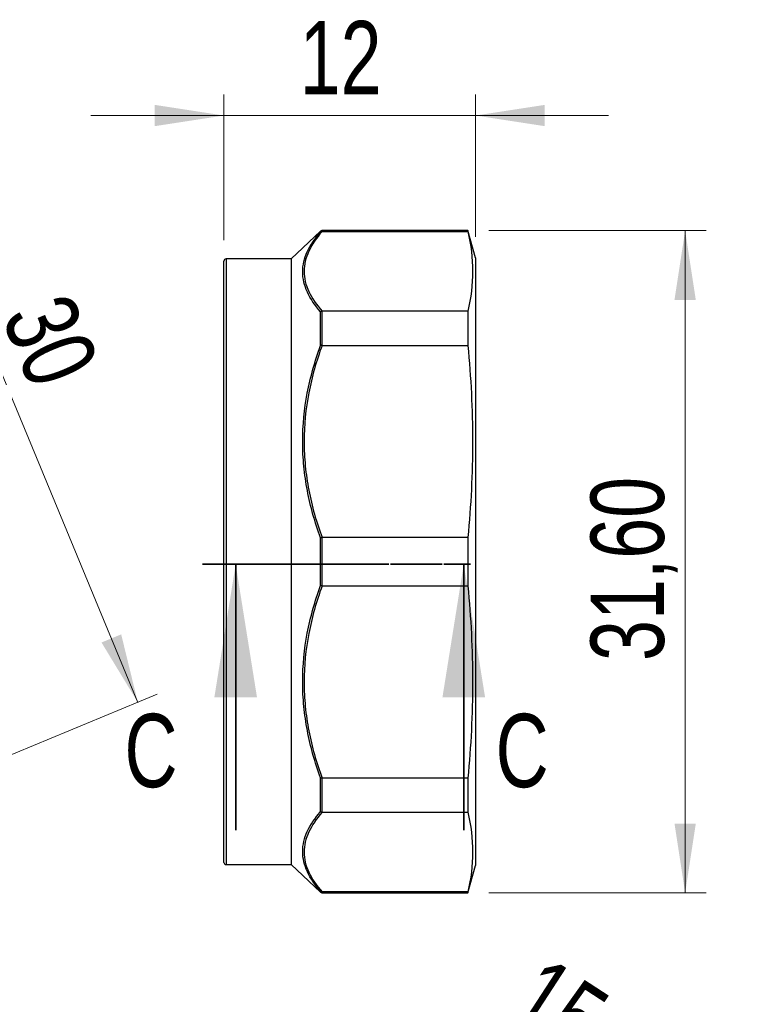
# Model space of a CAD drawing. Header units: millimetres. Extents: x 0 to 420, y 0 to 297.
# Tile 39 of 68: x 207 to 241, y 117 to 163. Entities that reach past the tile are written whole.
import ezdxf

# ---------------------------------------------------------------- set-up
doc = ezdxf.new("R2010")
doc.units = ezdxf.units.MM
doc.linetypes.add('PHANTOM', pattern=[12.7, 6.35, -1.27, 1.27, -1.27, 1.27, -1.27])
doc.styles.add('SLDTEXTSTYLE0', font='TXT', dxfattribs={"width": 0.75})
doc.dimstyles.new('SLDDIMSTYLE0', dxfattribs={"dimtxt": 3.5, "dimasz": 3.302, "dimexe": 0, "dimexo": 0.0625, "dimgap": 0.875, "dimtad": 1, "dimrnd": 1e-09, "dimzin": 12, "dimdsep": 46, "dimtxsty": 'SLDTEXTSTYLE0', "dimsah": 1, "dimcen": 0.09, "dimadec": 0, "dimazin": 3, "dimtfac": 1, "dimtmove": 0, "dimatfit": 0, "dimfxl": 0, "dimfrac": 2, "dimtolj": 1, "dimtzin": 12, "dimarcsym": 0})
doc.dimstyles.new('SLDDIMSTYLE1', dxfattribs={"dimtxt": 3.5, "dimasz": 3.302, "dimexe": 0, "dimexo": 0.0625, "dimgap": 0.875, "dimtad": 1, "dimrnd": 1e-09, "dimzin": 12, "dimdsep": 46, "dimtxsty": 'SLDTEXTSTYLE0', "dimsah": 1, "dimcen": 0.09, "dimadec": 0, "dimazin": 3, "dimtfac": 1, "dimtofl": 0, "dimtmove": 0, "dimatfit": 3, "dimfxl": 0, "dimfrac": 2, "dimtolj": 1, "dimtzin": 12, "dimarcsym": 0})
doc.dimstyles.new('SLDDIMSTYLE9', dxfattribs={"dimtxt": 3.5, "dimasz": 3.302, "dimexe": 0, "dimexo": 0.0625, "dimgap": 0.875, "dimtad": 1, "dimdec": 4, "dimzin": 12, "dimdsep": 46, "dimtxsty": 'SLDTEXTSTYLE0', "dimsah": 1, "dimcen": 0.09, "dimadec": 1, "dimazin": 3, "dimtfac": 1, "dimtofl": 0, "dimtmove": 0, "dimatfit": 3, "dimfxl": 0, "dimfrac": 2, "dimtolj": 1, "dimtzin": 12, "dimarcsym": 0})

# ---------------------------------------------------------------- blocks, each defined once
blk = doc.blocks.new('_D_56')
at = {"color": 7, "linetype": 'Continuous', "lineweight": 0}
for p, q in [((216.458, 152.975), (216.458, 159.919)), ((228.458, 153.125), (228.458, 159.919)), ((216.458, 158.919), (210.108, 158.919)), ((216.458, 158.919), (228.458, 158.919)), ((228.458, 158.919), (234.808, 158.919))]:
    blk.add_line(p, q, dxfattribs=at)
at = {"color": 7, "linetype": 'Continuous', "lineweight": 18}
for points in [[(216.458, 158.919), (213.156, 159.427), (213.156, 158.411)], [(228.458, 158.919), (231.76, 158.411), (231.76, 159.427)]]:
    blk.add_solid(points, dxfattribs=at)
at = {"color": 7, "linetype": 'Continuous', "lineweight": 18, "insert": (220.073, 163.43), "char_height": 3.5, "attachment_point": 1, "style": 'SLDTEXTSTYLE0'}
blk.add_mtext('12', dxfattribs=at)
blk = doc.blocks.new('_D_57')
at = {"color": 7, "linetype": 'Continuous', "lineweight": 0}
for p, q in [((229.094, 153.425), (239.458, 153.425)), ((238.458, 121.825), (238.458, 153.425)), ((229.094, 121.825), (239.458, 121.825))]:
    blk.add_line(p, q, dxfattribs=at)
at = {"color": 7, "linetype": 'Continuous', "lineweight": 18}
for points in [[(238.458, 153.425), (237.95, 150.123), (238.966, 150.123)], [(238.458, 121.825), (238.966, 125.127), (237.95, 125.127)]]:
    blk.add_solid(points, dxfattribs=at)
at = {"color": 7, "linetype": 'Continuous', "lineweight": 18, "insert": (233.946, 132.889), "char_height": 3.5, "attachment_point": 1, "rotation": 90, "style": 'SLDTEXTSTYLE0'}
blk.add_mtext('31,60', dxfattribs=at)
blk = doc.blocks.new('_D_66')
at = {"color": 7, "linetype": 'Continuous', "lineweight": 0}
for p, q in [((228.458, 104.767), (228.458, 114.748)), ((227.824, 106.03), (225.497, 114.341))]:
    blk.add_line(p, q, dxfattribs=at)
at = {"color": 7, "linetype": 'Continuous', "lineweight": 18}
for start, end in [(90, 105.642), (28.2844, 90), (105.642, 140.5912)]:
    blk.add_arc((228.458, 103.767), 9.98, start, end, dxfattribs=at)
for points in [[(228.458, 113.748), (231.637, 112.721), (231.799, 113.724)], [(225.767, 113.378), (222.556, 112.454), (222.982, 111.532)]]:
    blk.add_solid(points, dxfattribs=at)
at = {"color": 7, "linetype": 'Continuous', "lineweight": 18, "insert": (231.783, 118.892), "char_height": 3.5, "attachment_point": 1, "rotation": 326.9621, "style": 'SLDTEXTSTYLE0'}
blk.add_mtext('15,6°', dxfattribs=at)
blk = doc.blocks.new('_D_86')
at = {"color": 7, "linetype": 'Continuous', "lineweight": 0}
for p, q in [((189.125, 153.766), (201.794, 159.013)), ((200.87, 158.631), (212.351, 130.914)), ((200.605, 126.049), (213.275, 131.297))]:
    blk.add_line(p, q, dxfattribs=at)
at = {"color": 7, "linetype": 'Continuous', "lineweight": 18}
for points in [[(200.87, 158.631), (201.665, 155.386), (202.603, 155.775)], [(212.351, 130.914), (211.557, 134.159), (210.618, 133.771)]]:
    blk.add_solid(points, dxfattribs=at)
at = {"color": 7, "linetype": 'Continuous', "lineweight": 18, "insert": (209.061, 150.648), "char_height": 3.5, "attachment_point": 1, "rotation": 292.5, "style": 'SLDTEXTSTYLE0'}
blk.add_mtext('30', dxfattribs=at)

msp = doc.modelspace()

# ---------------------------------------------------------------- linework, layer by layer
at = {"color": 7, "linetype": 'Continuous', "lineweight": 25}
for p, q in [((221.06513, 153.39795), (219.658, 152.07509)), ((228.094, 153.42509), (221.13362, 153.42509)), ((221.13904, 153.38288), (228.094, 153.38288)), ((228.458, 152.12509), (228.094, 153.42509)), ((228.094, 153.42509), (228.094, 153.38288)), ((216.458, 137.62509), (216.458, 151.97509)), ((219.658, 152.07509), (216.558, 152.07509)), ((219.658, 152.07509), (219.658, 123.17509)), ((228.458, 152.12509), (228.458, 123.12509)), ((221.06513, 147.94585), (221.06513, 149.55258)), ((221.13362, 149.58341), (221.13362, 147.9517)), ((228.094, 149.5837), (221.13904, 149.5837)), ((228.094, 149.5837), (228.094, 147.95136)), ((221.13904, 147.95136), (228.094, 147.95136)), ((221.06513, 136.48897), (221.06513, 138.76122)), ((221.13362, 138.77889), (221.13362, 136.4713)), ((228.094, 138.77933), (221.13904, 138.77933)), ((228.094, 138.77933), (228.094, 136.47086)), ((216.458, 123.27509), (216.458, 137.62509)), ((221.13904, 136.47086), (228.094, 136.47086)), ((221.06513, 125.69761), (221.06513, 127.30433)), ((221.13362, 127.29849), (221.13362, 125.66678)), ((228.094, 127.29882), (221.13904, 127.29882)), ((228.094, 127.29882), (228.094, 125.66649)), ((221.13904, 125.66649), (228.094, 125.66649)), ((216.558, 123.17509), (219.658, 123.17509)), ((219.658, 123.17509), (221.06513, 121.85224)), ((228.094, 121.82509), (228.458, 123.12509)), ((221.13362, 121.82509), (228.094, 121.82509)), ((228.094, 121.86731), (221.13904, 121.86731)), ((228.094, 121.86731), (228.094, 121.82509))]:
    msp.add_line(p, q, dxfattribs=at)
at = {"color": 8, "linetype": 'Continuous', "lineweight": 25}
for p, q in [((221.06513, 153.35698), (221.06513, 153.39795)), ((221.13362, 153.42509), (221.13362, 153.38291)), ((216.558, 152.07509), (216.558, 137.62509)), ((216.558, 137.62509), (216.558, 123.17509)), ((221.06513, 121.85224), (221.06513, 121.89321)), ((221.13362, 121.86728), (221.13362, 121.82509))]:
    msp.add_line(p, q, dxfattribs=at)
at = {"color": 7, "linetype": 'PHANTOM', "lineweight": 35}
for p, q in [((215.4305, 137.50983), (228.13685, 137.50983)), ((216.7855, 137.50983), (229.4855, 137.50983))]:
    msp.add_line(p, q, dxfattribs=at)
at = {"color": 7, "linetype": 'Continuous', "lineweight": 35}
for p, q in [((217.018, 124.80983), (217.018, 137.50983)), ((227.898, 124.80983), (227.898, 137.50983))]:
    msp.add_line(p, q, dxfattribs=at)
at = {"color": 7, "linetype": 'Continuous', "lineweight": 25}
for centre, start, end in [((221.13362, 153.32509), 90, 133.232029), ((216.558, 151.97509), 90, 180), ((216.558, 123.27509), 180, 270), ((221.13362, 121.92509), 226.767971, 270)]:
    msp.add_arc(centre, 0.1, start, end, dxfattribs=at)
for points, knots in [([(221.06513, 149.55258), (220.79633, 149.86175), (220.58313, 150.17462), (220.36476, 150.65059), (220.30888, 150.81035), (220.23359, 151.13226), (220.21423, 151.29512), (220.21404, 151.78206), (220.29063, 152.10243), (220.58118, 152.73562), (220.79614, 153.04965), (221.06513, 153.35698)], [0, 0, 0, 0, 0.25, 0.25, 0.375, 0.375, 0.5, 0.5, 0.75, 0.75, 1, 1, 1, 1]), ([(221.13904, 153.38288), (220.86861, 153.07506), (220.65226, 152.76064), (220.35971, 152.12707), (220.28253, 151.80675), (220.28273, 151.3203), (220.30225, 151.1577), (220.3781, 150.83649), (220.4344, 150.67717), (220.65426, 150.20278), (220.86881, 149.89129), (221.13904, 149.5837)], [0, 0, 0, 0, 0.25, 0.25, 0.5, 0.5, 0.625, 0.625, 0.75, 0.75, 1, 1, 1, 1]), ([(221.13362, 153.38291), (221.12221, 153.38305), (221.1107, 153.38121), (221.10004, 153.37759), (221.08938, 153.37398), (221.07928, 153.36849), (221.07053, 153.36158), (221.06944, 153.36072), (221.06837, 153.35983), (221.06731, 153.35892), (221.06657, 153.35829), (221.06584, 153.35764), (221.06513, 153.35698)], [0, 0, 0, 0, 0.0000347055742, 0.0000347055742, 0.0000347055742, 0.0000693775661, 0.0000693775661, 0.0000693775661, 0.0000736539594, 0.0000736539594, 0.0000736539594, 0.0000766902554, 0.0000766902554, 0.0000766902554, 0.0000766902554]), ([(221.13362, 149.58341), (221.12045, 149.58196), (221.10711, 149.57818), (221.09507, 149.57254), (221.08497, 149.56781), (221.07548, 149.56165), (221.06731, 149.55453), (221.06657, 149.55389), (221.06584, 149.55324), (221.06513, 149.55258)], [0, 0, 0, 0, 0.0000400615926, 0.0000400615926, 0.0000400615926, 0.0000734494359, 0.0000734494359, 0.0000734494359, 0.0000764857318, 0.0000764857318, 0.0000764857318, 0.0000764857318]), ([(221.06513, 138.76122), (220.79633, 139.50557), (220.58313, 140.25917), (220.36476, 141.40645), (220.30888, 141.79168), (220.23359, 142.56821), (220.21423, 142.96122), (220.21404, 144.13679), (220.29063, 144.91091), (220.58118, 146.44196), (220.79614, 147.20184), (221.06513, 147.94585)], [0, 0, 0, 0, 0.25, 0.25, 0.375, 0.375, 0.5, 0.5, 0.75, 0.75, 1, 1, 1, 1]), ([(221.13904, 147.95136), (220.86861, 147.20822), (220.65226, 146.44914), (220.35971, 144.91959), (220.28253, 144.14625), (220.28273, 142.97187), (220.30225, 142.5793), (220.3781, 141.80383), (220.4344, 141.4192), (220.65426, 140.27394), (220.86881, 139.52192), (221.13904, 138.77933)], [0, 0, 0, 0, 0.25, 0.25, 0.5, 0.5, 0.625, 0.625, 0.75, 0.75, 1, 1, 1, 1]), ([(221.13362, 147.9517), (221.12221, 147.95315), (221.1107, 147.95353), (221.10004, 147.95285), (221.08938, 147.95217), (221.07928, 147.9504), (221.07053, 147.9477), (221.06944, 147.94736), (221.06837, 147.94701), (221.06731, 147.94665), (221.06657, 147.94639), (221.06584, 147.94613), (221.06513, 147.94585)], [0, 0, 0, 0, 0.0000347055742, 0.0000347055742, 0.0000347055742, 0.0000693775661, 0.0000693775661, 0.0000693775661, 0.0000736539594, 0.0000736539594, 0.0000736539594, 0.0000766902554, 0.0000766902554, 0.0000766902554, 0.0000766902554]), ([(221.13362, 138.77889), (221.12045, 138.77668), (221.10711, 138.77383), (221.09507, 138.77067), (221.08497, 138.76801), (221.07548, 138.76506), (221.06731, 138.76204), (221.06657, 138.76177), (221.06584, 138.7615), (221.06513, 138.76122)], [0, 0, 0, 0, 0.0000400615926, 0.0000400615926, 0.0000400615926, 0.0000734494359, 0.0000734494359, 0.0000734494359, 0.0000764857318, 0.0000764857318, 0.0000764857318, 0.0000764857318]), ([(221.06513, 127.30433), (220.79633, 128.04783), (220.58313, 128.80072), (220.36476, 129.94725), (220.30888, 130.33229), (220.23359, 131.10855), (220.21423, 131.50149), (220.21404, 132.67706), (220.29063, 133.45145), (220.58118, 134.9835), (220.79614, 135.7441), (221.06513, 136.48897)], [0, 0, 0, 0, 0.25, 0.25, 0.375, 0.375, 0.5, 0.5, 0.75, 0.75, 1, 1, 1, 1]), ([(221.13904, 136.47086), (220.86861, 135.72772), (220.65226, 134.96863), (220.35971, 133.43908), (220.28253, 132.66575), (220.28273, 131.49137), (220.30225, 131.09879), (220.3781, 130.32333), (220.4344, 129.9387), (220.65426, 128.79343), (220.86881, 128.04142), (221.13904, 127.29882)], [0, 0, 0, 0, 0.25, 0.25, 0.5, 0.5, 0.625, 0.625, 0.75, 0.75, 1, 1, 1, 1]), ([(221.13362, 136.4713), (221.12221, 136.47321), (221.1107, 136.4756), (221.10004, 136.47825), (221.08938, 136.4809), (221.07928, 136.48389), (221.07053, 136.48698), (221.06944, 136.48737), (221.06837, 136.48775), (221.06731, 136.48814), (221.06657, 136.48842), (221.06584, 136.48869), (221.06513, 136.48897)], [0, 0, 0, 0, 0.0000347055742, 0.0000347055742, 0.0000347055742, 0.0000693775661, 0.0000693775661, 0.0000693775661, 0.0000736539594, 0.0000736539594, 0.0000736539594, 0.0000766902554, 0.0000766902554, 0.0000766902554, 0.0000766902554]), ([(221.13362, 127.29849), (221.12045, 127.29682), (221.10711, 127.29657), (221.09507, 127.29774), (221.08497, 127.29871), (221.07548, 127.3007), (221.06731, 127.30354), (221.06657, 127.3038), (221.06584, 127.30406), (221.06513, 127.30433)], [0, 0, 0, 0, 0.0000400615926, 0.0000400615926, 0.0000400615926, 0.0000734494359, 0.0000734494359, 0.0000734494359, 0.0000764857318, 0.0000764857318, 0.0000764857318, 0.0000764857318]), ([(221.06513, 121.89321), (220.79633, 122.20032), (220.58313, 122.51146), (220.36476, 122.98562), (220.30888, 123.14492), (220.23359, 123.46619), (220.21423, 123.62889), (220.21404, 124.11582), (220.29063, 124.43686), (220.58118, 125.07245), (220.79614, 125.38822), (221.06513, 125.69761)], [0, 0, 0, 0, 0.25, 0.25, 0.375, 0.375, 0.5, 0.5, 0.75, 0.75, 1, 1, 1, 1]), ([(221.13904, 125.66649), (220.86861, 125.35867), (220.65226, 125.04425), (220.35971, 124.41069), (220.28253, 124.09036), (220.28273, 123.60392), (220.30225, 123.44131), (220.3781, 123.1201), (220.4344, 122.96078), (220.65426, 122.4864), (220.86881, 122.1749), (221.13904, 121.86731)], [0, 0, 0, 0, 0.25, 0.25, 0.5, 0.5, 0.625, 0.625, 0.75, 0.75, 1, 1, 1, 1]), ([(221.13362, 125.66678), (221.12221, 125.66803), (221.1107, 125.67102), (221.10004, 125.67545), (221.08938, 125.67989), (221.07928, 125.68588), (221.07053, 125.69295), (221.06944, 125.69383), (221.06837, 125.69473), (221.06731, 125.69565), (221.06657, 125.6963), (221.06584, 125.69695), (221.06513, 125.69761)], [0, 0, 0, 0, 0.0000347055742, 0.0000347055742, 0.0000347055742, 0.0000693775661, 0.0000693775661, 0.0000693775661, 0.0000736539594, 0.0000736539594, 0.0000736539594, 0.0000766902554, 0.0000766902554, 0.0000766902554, 0.0000766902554]), ([(221.13362, 121.86728), (221.12045, 121.86712), (221.10711, 121.86961), (221.09507, 121.87443), (221.08497, 121.87847), (221.07548, 121.88423), (221.06731, 121.89127), (221.06657, 121.8919), (221.06584, 121.89255), (221.06513, 121.89321)], [0, 0, 0, 0, 0.0000400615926, 0.0000400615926, 0.0000400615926, 0.0000734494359, 0.0000734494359, 0.0000734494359, 0.0000764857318, 0.0000764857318, 0.0000764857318, 0.0000764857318])]:
    msp.add_open_spline(points, degree=3, knots=knots, dxfattribs=at)
for points in [[(221.13362, 153.38291), (221.13541, 153.38289), (221.13723, 153.38288), (221.13904, 153.38288)], [(228.094, 153.38288), (228.23955, 152.74968), (228.39645, 151.48329), (228.23955, 150.21689), (228.094, 149.5837)], [(221.13904, 149.5837), (221.13723, 149.5837), (221.13541, 149.5836), (221.13362, 149.58341)], [(221.13362, 147.9517), (221.13541, 147.95147), (221.13723, 147.95136), (221.13904, 147.95136)], [(228.094, 147.95136), (228.23955, 146.42269), (228.39645, 143.36535), (228.23955, 140.308), (228.094, 138.77933)], [(221.13904, 138.77933), (221.13723, 138.77933), (221.13541, 138.77919), (221.13362, 138.77889)], [(221.13362, 136.4713), (221.13541, 136.471), (221.13723, 136.47086), (221.13904, 136.47086)], [(228.094, 136.47086), (228.23955, 134.94219), (228.39645, 131.88484), (228.23955, 128.8275), (228.094, 127.29882)], [(221.13904, 127.29882), (221.13723, 127.29882), (221.13541, 127.29872), (221.13362, 127.29849)], [(221.13362, 125.66678), (221.13541, 125.66658), (221.13723, 125.66649), (221.13904, 125.66649)], [(228.094, 125.66649), (228.23955, 125.03329), (228.39645, 123.7669), (228.23955, 122.50051), (228.094, 121.86731)], [(221.13904, 121.86731), (221.13723, 121.86731), (221.13541, 121.8673), (221.13362, 121.86728)]]:
    msp.add_open_spline(points, degree=3, dxfattribs=at)
at = {"color": 7, "linetype": 'Continuous', "lineweight": 35}
for points in [[(217.018, 137.50983), (216.002, 131.15983), (218.034, 131.15983)], [(227.898, 137.50983), (226.882, 131.15983), (228.914, 131.15983)]]:
    msp.add_solid(points, dxfattribs=at)

# ---------------------------------------------------------------- texts
at = {"color": 7, "linetype": 'Continuous', "char_height": 3.5, "attachment_point": 1, "style": 'SLDTEXTSTYLE0'}
for insert in [(211.71053, 130.36579), (229.41442, 130.36579)]:
    msp.add_mtext('C', dxfattribs=dict(at, insert=insert))

# ---------------------------------------------------------------- dimensions: what is measured, and where the dimension line sits
at = {"color": 7, "linetype": 'Continuous', "lineweight": 18}
dim = msp.add_linear_dim(base=(228.458, 158.91853), p1=(216.458, 151.97509), p2=(228.458, 152.12509), dimstyle='SLDDIMSTYLE0', dxfattribs=at)
dim.commit()
dim.dimension.update_dxf_attribs({"geometry": '_D_56', "text_midpoint": (222.65892, 158.91853), "dimtype": 160})
for base, p1, p2, angle, picture, middle in [((212.351, 130.91439), (188.20094, 153.38288), (199.68144, 125.66649), 292.5, '_D_86', (205.88193, 146.5321)), ((238.458, 153.42509), (228.094, 121.82509), (228.094, 153.42509), 90, '_D_57', (238.458, 138.7082))]:
    dim = msp.add_linear_dim(base=base, p1=p1, p2=p2, angle=angle, dimstyle='SLDDIMSTYLE1', dxfattribs=at)
    dim.commit()
    dim.dimension.update_dxf_attribs({"geometry": picture, "text_midpoint": middle, "dimtype": 160})
dim = msp.add_angular_dim_2l(base=(227.09989, 113.65472), line1=((228.458, 101.56715), (228.458, 103.76723)), line2=((228.094, 105.06727), (228.458, 103.76723)), dimstyle='SLDDIMSTYLE9', dxfattribs=at)
dim.commit()
dim.dimension.update_dxf_attribs({"geometry": '_D_66', "text_midpoint": (233.89921, 112.13385), "dimtype": 162})

doc.saveas('drawing.dxf')
